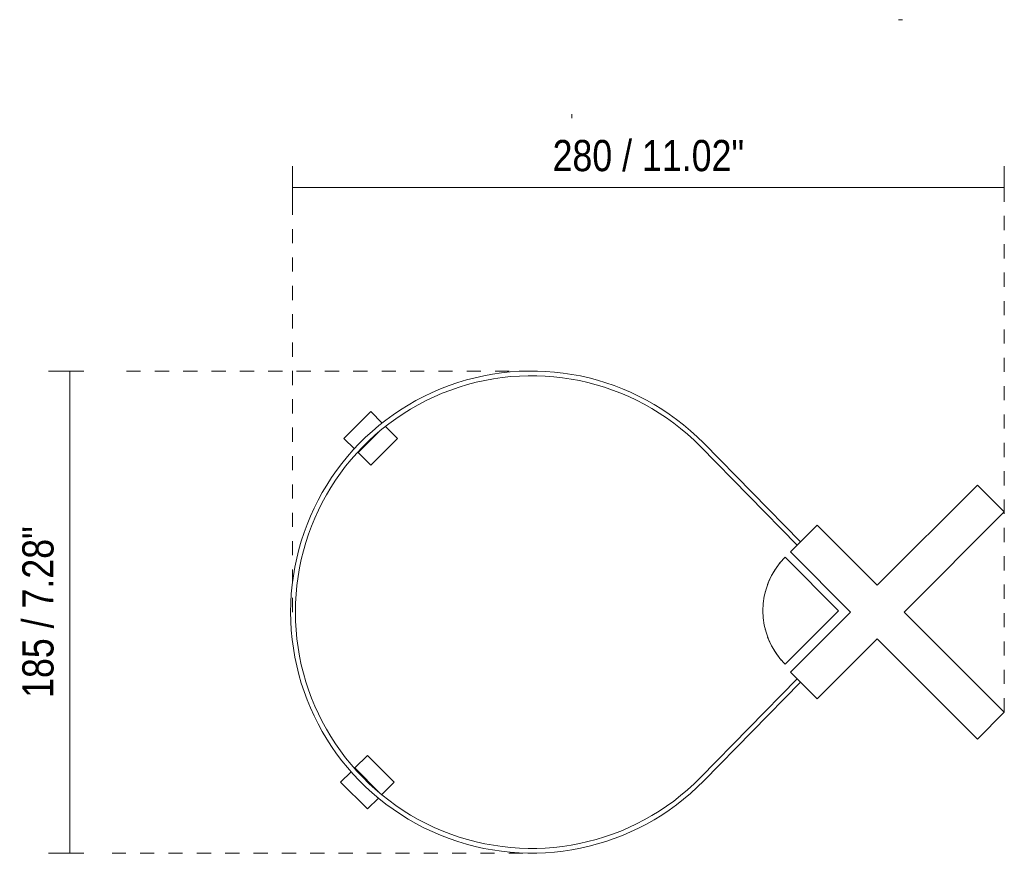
# Model space of a CAD drawing. Header units: millimetres. Extents: x -3502 to -2416, y 0 to 6907.
# Tile 3 of 3: x -3502 to -3294, y 6727 to 6907. Entities that reach past the tile are written whole.
import ezdxf

# ---------------------------------------------------------------- set-up
doc = ezdxf.new("R2010")
doc.units = ezdxf.units.MM
doc.linetypes.add('Dash', pattern=[6, 3, -3])
for name, color, linetype, lineweight in [('Cotas', 7, 'Continuous', 9), ('Cotas-3', 7, 'Continuous', 9), ('Lighthing Fixture Detail Wide Black', 7, 'Continuous', 20), ('Luminarias', 7, 'Continuous', 20)]:
    doc.layers.add(name, color=color, linetype=linetype, lineweight=lineweight)
doc.layers.add('Lighthing Fixture Dim Grey Dash', color=7, linetype='Dash', lineweight=9, true_color=0xd2d2d2)
doc.styles.add('Arial Narrow', font='ARIALN.TTF', dxfattribs={"height": 6.6})
doc.dimstyles.new('FARO_-_2_2mm_Arial_Narrow_mm_Inch_Right', dxfattribs={"dimscale": 304.8, "dimtxt": 6.754644, "dimasz": 0, "dimexe": 0.014764, "dimexo": 0.0625, "dimgap": 0.004921, "dimtad": 1, "dimdec": 0, "dimzin": 0, "dimdsep": 46, "dimtxsty": 'Arial Narrow', "dimblk1": 'NONE', "dimblk2": 'NONE', "dimsah": 1, "dimcen": 0.09, "dimadec": 0, "dimazin": 0, "dimtfac": 1, "dimtdec": 4, "dimtix": 1, "dimtmove": 0, "dimatfit": 3, "dimfxl": 0.009843, "dimfxlon": 1, "dimtvp": 1, "dimtolj": 1, "dimtzin": 0, "dimarcsym": 2})

# ---------------------------------------------------------------- blocks, each defined once
blk = doc.blocks.new('20325 - 23065 LUANG XS Black_beige table lamp-469611-Planta_PDF')
at = {"layer": 'Luminarias'}
for p, q in [((-107.18, 42.4), (-112.84, 36.74)), ((-107.18, 42.4), (-104.74, 39.96)), ((-109.83, 33.73), (-105.31, 38.26)), ((-101.52, 36.74), (-104.03, 39.24)), ((-110.61, 34.51), (-112.84, 36.74)), ((-101.52, 36.74), (-107.18, 31.08)), ((-16.28, 14.84), (-36.71, 35.69)), ((-109.83, 33.73), (-109.9, 33.8)), ((-107.18, 31.08), (-109.83, 33.73)), ((-37.43, 34.99), (-16.98, 14.13)), ((21.21, 26.87), (0, 5.66)), ((26.87, 21.21), (21.21, 26.87)), ((5.66, 0), (26.87, 21.21)), ((-12.73, 18.38), (-18.38, 12.73)), ((0, 5.66), (-12.73, 18.38)), ((-18.38, 12.73), (-5.66, 0)), ((-19.52, 11.6), (-8.2, 0.28)), ((-8.2, 0.28), (-19.52, -11.03)), ((-5.66, 0), (-18.38, -12.73)), ((26.87, -21.21), (5.66, 0)), ((-12.73, -18.38), (0, -5.66)), ((0, -5.66), (21.21, -26.87)), ((-16.97, -14.14), (-37.43, -35.01)), ((-18.38, -12.73), (-12.73, -18.38)), ((-36.71, -35.71), (-16.26, -14.85)), ((21.21, -26.87), (26.87, -21.21)), ((-107.88, -30.34), (-110.53, -32.99)), ((-107.88, -30.34), (-102.23, -36)), ((-110.61, -33.07), (-110.53, -32.99)), ((-105.24, -38.29), (-110.53, -32.99)), ((-113.54, -36), (-111.32, -33.78)), ((-113.54, -36), (-107.88, -41.66)), ((-102.23, -36), (-104.86, -38.63)), ((-105.57, -39.35), (-107.88, -41.66))]:
    blk.add_line(p, q, dxfattribs=at)
for centre, radius, start, end in [((-73.13, -0.01), 51, 44.427, 315.573), ((-73.13, -0.01), 50, 44.427, 315.573), ((-8.2, 0.28), 16, 135, 225), ((-8.2, 0.28), 16, 139.3012, 159.6506), ((-8.2, 0.28), 16, 139.3012, 159.6506), ((-8.2, 0.28), 16, 164.9835, 166.4337), ((-8.2, 0.28), 16, 164.9814, 166.4337), ((-8.2, 0.28), 16, 172.4959, 173.2169), ((-8.2, 0.28), 16, 172.4938, 173.2169), ((-8.2, 0.28), 16, 186.7831, 187.5062), ((-8.2, 0.28), 16, 186.7831, 187.5041), ((-8.2, 0.28), 16, 193.5663, 195.0186), ((-8.2, 0.28), 16, 193.5663, 195.0165), ((-8.2, 0.28), 16, 200.3494, 220.6988), ((-8.2, 0.28), 16, 200.3494, 220.6988)]:
    blk.add_arc(centre, radius, start, end, dxfattribs=at)
blk = doc.blocks.new('DIMBLOCK1-Planta_PDF')
at = {"layer": 'Cotas-3', "color": 251, "true_color": 0x5b5b5b}
for p, q in [((-3491.79, 6832.77), (-3496.29, 6832.77)), ((-3491.79, 6832.77), (-3491.79, 6730.82)), ((-3491.79, 6832.77), (-3488.79, 6832.77)), ((-3491.79, 6730.82), (-3496.29, 6730.82)), ((-3491.79, 6730.82), (-3488.79, 6730.82))]:
    blk.add_line(p, q, dxfattribs=at)
at = {"layer": 'Cotas-3', "color": 0, "insert": (-3501.82, 6763.63), "char_height": 6.6, "width": 43.6157, "attachment_point": 1, "rotation": 90, "line_spacing_factor": 0.974696, "style": 'Arial Narrow'}
blk.add_mtext('185 / 7.28"', dxfattribs=at)
blk = doc.blocks.new('_None')
blk = doc.blocks.new('DIMBLOCK2-Planta_PDF')
at = {"layer": 'Cotas-3', "color": 251, "true_color": 0x5b5b5b}
for p, q in [((-3444.66, 6871.63), (-3444.66, 6876.13)), ((-3294.05, 6871.63), (-3294.05, 6876.13)), ((-3444.66, 6871.63), (-3294.05, 6871.63)), ((-3444.66, 6871.63), (-3444.66, 6868.63)), ((-3294.05, 6871.63), (-3294.05, 6868.63))]:
    blk.add_line(p, q, dxfattribs=at)
at = {"layer": 'Cotas-3', "color": 0, "insert": (-3389.62, 6881.66), "char_height": 6.6, "width": 48.6334, "attachment_point": 1, "line_spacing_factor": 0.974696, "style": 'Arial Narrow'}
blk.add_mtext('280 / 11.02"', dxfattribs=at)

msp = doc.modelspace()

# ---------------------------------------------------------------- linework, layer by layer
at = {"layer": 'Lighthing Fixture Detail Wide Black'}
for p, q in [((-3315.57, 6907.1), (-3316.41, 6907.1)), ((-3385.57, 6887.1), (-3385.57, 6886.29))]:
    msp.add_line(p, q, dxfattribs=at)
at = {"layer": 'Lighthing Fixture Dim Grey Dash'}
for p, q in [((-3444.66, 6781.8), (-3444.66, 6871.8)), ((-3294.05, 6760.59), (-3294.05, 6870.98)), ((-3392.78, 6832.77), (-3482.78, 6832.77)), ((-3395.89, 6730.82), (-3482.78, 6730.82))]:
    msp.add_line(p, q, dxfattribs=at)

# ---------------------------------------------------------------- block references
at = {"layer": 'Luminarias'}
msp.add_blockref('20325 - 23065 LUANG XS Black_beige table lamp-469611-Planta_PDF', (-3320.92, 6781.8), dxfattribs=at)

# ---------------------------------------------------------------- dimensions: what is measured, and where the dimension line sits
at = {"layer": 'Cotas', "color": 251, "true_color": 0x5b5b5b}
dim = msp.add_linear_dim(base=(-3294.05, 6871.63), p1=(-3444.66, 6868.63), p2=(-3294.05, 6868.63), text='280 / 11.02"', dimstyle='FARO_-_2_2mm_Arial_Narrow_mm_Inch_Right', override={"dimpost": '<>', "dimfxl": 150.60898}, dxfattribs=at)
dim.commit()
dim.dimension.update_dxf_attribs({"geometry": 'DIMBLOCK2-Planta_PDF', "text_midpoint": (-3369.35, 6876.54)})
dim = msp.add_linear_dim(base=(-3491.79, 6730.82), p1=(-3488.79, 6832.77), p2=(-3488.79, 6730.82), angle=90, text='185 / 7.28"', dimstyle='FARO_-_2_2mm_Arial_Narrow_mm_Inch_Right', override={"dimpost": '<>', "dimfxl": 101.951178}, dxfattribs=at)
dim.commit()
dim.dimension.update_dxf_attribs({"geometry": 'DIMBLOCK1-Planta_PDF', "text_midpoint": (-3496.7, 6781.8)})

doc.saveas('drawing.dxf')
